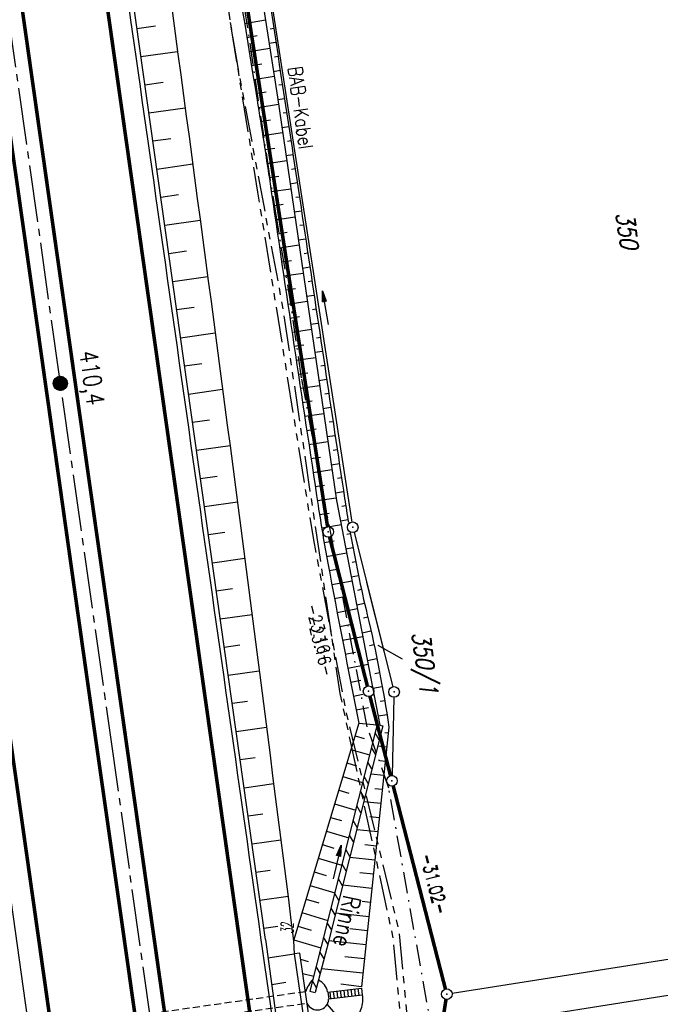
# Model space of a CAD drawing. Extents: x 446457 to 447032, y 444506 to 445688.
# Tile 29 of 83: x 446778 to 446869, y 444734 to 444872. Entities that reach past the tile are written whole.
import ezdxf

# ---------------------------------------------------------------- set-up
doc = ezdxf.new("R2010")
doc.units = 0
doc.header["$LTSCALE"] = 2
doc.header["$MEASUREMENT"] = 0
for name, pattern in [('ACHSE', [5.5, 4, -0.5, 0.5, -0.5]), ('AUSGEZOGEN', [0]), ('BAB-FM2', [2.6, 1.5, -0.5, 0.1, -0.5]), ('GESTRICHELT', [0.75, 0.5, -0.25]), ('PHANTOMX2', [5, 2.5, -0.5, 0.5, -0.5, 0.5, -0.5])]:
    doc.linetypes.add(name, pattern=pattern)
doc.layers.get('0').update_dxf_attribs({"linetype": 'AUSGEZOGEN'})
for name, color, linetype in [('203-ABSTAND', 8, 'AUSGEZOGEN'), ('203-FLSTNR', 8, 'AUSGEZOGEN'), ('203-GRENZL', 8, 'AUSGEZOGEN'), ('203-GRENZL-BAB', 7, 'AUSGEZOGEN'), ('203-GRENZP', 8, 'AUSGEZOGEN'), ('203-GRENZP-BAB', 7, 'AUSGEZOGEN'), ('204-ABSTAND', 8, 'AUSGEZOGEN'), ('204-FLSTNR', 8, 'AUSGEZOGEN'), ('204-GRENZL', 8, 'AUSGEZOGEN'), ('204-GRENZL-BAB', 7, 'AUSGEZOGEN'), ('204-GRENZP', 8, 'AUSGEZOGEN'), ('204-GRENZP-BAB', 7, 'AUSGEZOGEN'), ('ACHSETOP', 250, 'ACHSE'), ('ANMERKUNG', 7, 'CONTINUOUS'), ('BAB_FM', 5, 'BAB-FM2'), ('BAUWOTOP', 250, 'AUSGEZOGEN'), ('BAUWUTOP', 250, 'GESTRICHELT'), ('BOESCHG', 250, 'AUSGEZOGEN'), ('FBRTOP', 250, 'AUSGEZOGEN'), ('GEBAEUDE', 7, 'AUSGEZOGEN'), ('GRABEN', 250, 'AUSGEZOGEN'), ('HEKT_B', 250, 'CONTINUOUS'), ('Lichtwellenleiter COLT', 46, 'PHANTOMX2'), ('Lichtwellenleiter GLH', 46, 'PHANTOMX2'), ('PFEILTOP', 200, 'AUSGEZOGEN'), ('Rinne', 200, 'CONTINUOUS')]:
    doc.layers.add(name, color=color, linetype=linetype)
doc.styles.add('ROMANS', font='romans.shx', dxfattribs={"width": 0.8})

# ---------------------------------------------------------------- blocks, each defined once
blk = doc.blocks.new('*X15')
at = {"color": 0}
for p, q in [((212.23, 257.39), (213.24, 258.4)), ((212.24, 257.33), (213.31, 258.4)), ((212.24, 257.47), (213.17, 258.4)), ((212.24, 257.26), (213.37, 258.39)), ((212.24, 257.55), (213.09, 258.39)), ((212.25, 257.2), (213.43, 258.38)), ((212.26, 257.63), (213, 258.37)), ((212.27, 257.14), (213.49, 258.37)), ((212.28, 257.09), (213.55, 258.35)), ((212.29, 257.73), (212.9, 258.35)), ((212.3, 257.04), (213.6, 258.33)), ((212.32, 256.99), (213.65, 258.31)), ((212.34, 257.86), (212.78, 258.29)), ((212.35, 256.94), (213.69, 258.29)), ((212.37, 256.9), (213.74, 258.26)), ((212.4, 256.85), (213.78, 258.24)), ((212.43, 256.81), (213.83, 258.21)), ((212.46, 256.77), (213.86, 258.18)), ((212.49, 256.73), (213.9, 258.14)), ((212.53, 256.7), (213.94, 258.11)), ((212.56, 256.66), (213.97, 258.07)), ((212.6, 256.63), (214.01, 258.03)), ((212.64, 256.6), (214.04, 257.99)), ((212.68, 256.57), (214.07, 257.95)), ((212.73, 256.54), (214.09, 257.91)), ((212.77, 256.52), (214.12, 257.86)), ((212.82, 256.49), (214.14, 257.82)), ((212.87, 256.47), (214.16, 257.77)), ((212.92, 256.45), (214.18, 257.72)), ((212.97, 256.44), (214.2, 257.66)), ((213.03, 256.42), (214.21, 257.6)), ((213.09, 256.41), (214.22, 257.54)), ((213.16, 256.41), (214.23, 257.48)), ((213.22, 256.4), (214.23, 257.41)), ((213.3, 256.41), (214.23, 257.34)), ((213.38, 256.41), (214.22, 257.26)), ((213.46, 256.43), (214.2, 257.17)), ((213.56, 256.46), (214.18, 257.07)), ((213.69, 256.51), (214.12, 256.95))]:
    blk.add_line(p, q, dxfattribs=at)
blk = doc.blocks.new('SRMAST2')
at = {"color": 0}
blk.add_circle((0, 0), 0.999, dxfattribs=at)
blk.add_point((0, 0), dxfattribs=at)
blk.add_blockref('*X15', (-213.23, -257.4))
blk = doc.blocks.new('PFEIL2')
at = {"color": 0}
for p, q in [((0.88, 0), (-2.4, -0.01)), ((0.88, -0.27), (0.88, 0.28)), ((0.88, 0.28), (2.43, 0.01)), ((0.91, 0.27), (0.88, 0.26)), ((0.97, 0.26), (0.88, 0.25)), ((1.02, 0.25), (0.88, 0.23)), ((1.07, 0.24), (0.88, 0.21)), ((1.13, 0.23), (0.88, 0.19)), ((1.18, 0.22), (0.88, 0.17)), ((1.24, 0.21), (0.88, 0.15)), ((1.29, 0.21), (0.88, 0.14)), ((1.34, 0.2), (0.88, 0.12)), ((1.4, 0.19), (0.88, 0.1)), ((1.45, 0.18), (0.88, 0.08)), ((1.51, 0.17), (0.88, 0.06)), ((1.56, 0.16), (0.88, 0.04)), ((1.61, 0.15), (0.88, 0.02)), ((1.67, 0.14), (0.88, 0.01)), ((1.72, 0.13), (0.88, -0.01)), ((1.78, 0.12), (0.88, -0.03)), ((1.83, 0.11), (0.88, -0.05)), ((1.88, 0.1), (0.88, -0.07)), ((1.94, 0.09), (0.88, -0.09)), ((2.05, 0.08), (0.88, -0.12)), ((1.99, 0.08), (0.88, -0.11)), ((2.1, 0.07), (0.88, -0.14)), ((2.15, 0.06), (0.88, -0.16)), ((2.21, 0.05), (0.88, -0.18)), ((2.26, 0.04), (0.88, -0.2)), ((2.32, 0.03), (0.88, -0.22)), ((2.37, 0.02), (0.88, -0.23)), ((2.42, 0.01), (0.88, -0.25)), ((2.43, 0.01), (0.88, -0.27))]:
    blk.add_line(p, q, dxfattribs=at)
blk = doc.blocks.new('GST')
at = {"color": 0}
blk.add_circle((0, 0), 0.75, dxfattribs=at)
blk.add_point((0, 0), dxfattribs=at)

msp = doc.modelspace()

# ---------------------------------------------------------------- hatches: boundary and pattern name
at = {"layer": 'PFEILTOP'}
h = msp.add_hatch(dxfattribs=at)
h.set_pattern_fill('_USER', color=256, scale=1.5, angle=45, style=0, pattern_type=0)
h.set_pattern_definition([(300.8535, (446826.316, 444760.6508), (1.28772, 0.76927), [])])
h.paths.add_polyline_path([(446819.12, 444735.52), (446819.89, 444735.32), (446821.51, 444741.59), (446829.4, 444772.89), (446828.62, 444773.08), (446820.74, 444741.79)])

# ---------------------------------------------------------------- linework, layer by layer
at = {"layer": '203-GRENZL'}
for p, q in [((446806.29, 444923.12), (446825.06, 444801.6)), ((446825.35, 444800.13), (446830.81, 444778.4)), ((446830.97, 444776.92), (446830.71, 444765.89)), ((446839.16, 444735.22), (446931.65, 444749.85)), ((446838.37, 444730.03), (446932.48, 444744.91))]:
    msp.add_line(p, q, dxfattribs=at)
at = {"layer": '203-GRENZL-BAB', "const_width": 0.5, "flags": 128}
for points in [[(446780.77, 445065.27), (446821.62, 444800.95)], [(446821.91, 444799.48), (446827.23, 444778.49)], [(446827.6, 444777.03), (446830.5, 444765.87)], [(446830.88, 444764.41), (446838.23, 444735.83)], [(446838.31, 444734.36), (446837.74, 444730.65)]]:
    msp.add_lwpolyline(points, dxfattribs=at)
at = {"layer": '204-FLSTNR'}
msp.add_line((446832.19, 444782.3), (446828.76, 444784.23), dxfattribs=at)
at = {"layer": '204-GRENZL'}
for p, q in [((446827.12, 444793.08), (446830.81, 444778.4)), ((446830.97, 444776.92), (446830.71, 444765.89)), ((446839.16, 444735.22), (446931.65, 444749.85)), ((446838.37, 444730.03), (446932.48, 444744.91))]:
    msp.add_line(p, q, dxfattribs=at)
at = {"layer": '204-GRENZL-BAB', "const_width": 0.5, "flags": 128}
for points in [[(446823.66, 444792.59), (446827.23, 444778.49)], [(446827.6, 444777.03), (446830.5, 444765.87)], [(446830.88, 444764.41), (446838.23, 444735.83)], [(446838.31, 444734.36), (446837.74, 444730.65)]]:
    msp.add_lwpolyline(points, dxfattribs=at)
at = {"layer": 'ACHSETOP', "color": 0}
msp.add_lwpolyline([(446727.83, 445217.17), (446745.37, 445093.41), (446759.4, 444994.4), (446773.44, 444895.39), (446790.98, 444771.62), (446808.52, 444647.86), (446822.55, 444548.85), (446824.48, 444535.24)], dxfattribs=at)
at = {"layer": 'BAB_FM'}
msp.add_lwpolyline([(446862.62, 444540.65), (446859.27, 444575.35), (446851.6, 444624.75), (446843.34, 444674.07), (446841.63, 444688.48), (446841.23, 444691.45), (446837.45, 444723.75), (446830.25, 444764.13), (446827.21, 444772.77), (446827.21, 444772.77), (446817.95, 444821.93), (446816.5, 444832.07), (446814.41, 444844.56), (446813.44, 444850.64), (446810.13, 444872.9), (446796.62, 444958.13), (446794.7, 444970.14), (446787.28, 445019.58), (446781.51, 445054.49), (446775.97, 445090.7)], dxfattribs=at)
at = {"layer": 'BAUWOTOP'}
for p, q in [((446817.7, 444740.89), (446816.92, 444740.77)), ((446816.92, 444740.77), (446818.75, 444728.17)), ((446819.55, 444728.27), (446817.7, 444740.89))]:
    msp.add_line(p, q, dxfattribs=at)
at = {"layer": 'BAUWUTOP'}
for p, q in [((446818.5, 444735.43), (446775.55, 444729.33)), ((446775.77, 444727.84), (446818.74, 444733.83))]:
    msp.add_line(p, q, dxfattribs=at)
at = {"layer": 'BOESCHG'}
for p, q in [((446809.93, 444871.84), (446812.86, 444872.32)), ((446797.36, 444871.44), (446794.77, 444871.07)), ((446809.93, 444871.84), (446809.94, 444871.84)), ((446813.55, 444871.08), (446814.04, 444871.16)), ((446810.26, 444869.87), (446811.71, 444870.11)), ((446810.26, 444869.87), (446810.26, 444869.87)), ((446810.58, 444867.89), (446813.48, 444868.37)), ((446810.58, 444867.89), (446810.58, 444867.89)), ((446813.37, 444869.03), (446814.34, 444869.18)), ((446800.5, 444867.84), (446795.33, 444867.11)), ((446814.16, 444867.13), (446814.65, 444867.2)), ((446810.9, 444865.92), (446812.34, 444866.16)), ((446810.9, 444865.92), (446810.9, 444865.92)), ((446813.99, 444865.08), (446814.95, 444865.23)), ((446811.22, 444863.95), (446814.09, 444864.41)), ((446811.22, 444863.95), (446811.22, 444863.95)), ((446798.46, 444863.52), (446795.89, 444863.15)), ((446814.77, 444863.18), (446815.25, 444863.25)), ((446811.54, 444861.97), (446812.97, 444862.21)), ((446811.54, 444861.97), (446811.54, 444861.97)), ((446814.6, 444861.13), (446815.55, 444861.27)), ((446801.57, 444859.91), (446796.44, 444859.19)), ((446811.86, 444860), (446814.7, 444860.46)), ((446811.86, 444860), (446811.86, 444860)), ((446812.18, 444858.02), (446813.59, 444858.25)), ((446815.37, 444859.22), (446815.85, 444859.3)), ((446812.18, 444858.02), (446812.18, 444858.02)), ((446815.18, 444857.17), (446816.16, 444857.32)), ((446799.55, 444855.59), (446797, 444855.23)), ((446812.49, 444856.05), (446815.28, 444856.48)), ((446812.49, 444856.05), (446812.49, 444856.05)), ((446812.8, 444854.07), (446814.18, 444854.28)), ((446812.8, 444854.07), (446812.8, 444854.07)), ((446815.96, 444855.27), (446816.46, 444855.34)), ((446815.76, 444853.21), (446816.76, 444853.36)), ((446802.63, 444851.99), (446797.56, 444851.27)), ((446813.1, 444852.09), (446815.86, 444852.51)), ((446813.1, 444852.09), (446813.1, 444852.09)), ((446816.55, 444851.31), (446817.05, 444851.39)), ((446813.39, 444850.12), (446814.77, 444850.32)), ((446813.39, 444850.12), (446813.39, 444850.12)), ((446813.69, 444848.14), (446816.45, 444848.54)), ((446816.34, 444849.26), (446817.35, 444849.41)), ((446800.64, 444847.67), (446798.12, 444847.31)), ((446813.69, 444848.14), (446813.69, 444848.14)), ((446817.14, 444847.35), (446817.65, 444847.43)), ((446813.98, 444846.16), (446815.36, 444846.36)), ((446813.98, 444846.16), (446813.98, 444846.16)), ((446814.27, 444844.18), (446817.02, 444844.59)), ((446816.92, 444845.3), (446817.95, 444845.45)), ((446803.69, 444844.06), (446798.68, 444843.35)), ((446814.27, 444844.18), (446814.27, 444844.18)), ((446817.73, 444843.4), (446818.24, 444843.47)), ((446814.56, 444842.2), (446815.94, 444842.41)), ((446814.56, 444842.2), (446814.56, 444842.2)), ((446814.86, 444840.22), (446817.6, 444840.63)), ((446814.86, 444840.22), (446814.86, 444840.22)), ((446817.5, 444841.34), (446818.54, 444841.5)), ((446801.73, 444839.74), (446799.24, 444839.39)), ((446818.31, 444839.44), (446818.83, 444839.52)), ((446815.15, 444838.25), (446816.52, 444838.45)), ((446815.15, 444838.25), (446815.15, 444838.25)), ((446818.08, 444837.38), (446819.13, 444837.54)), ((446804.75, 444836.13), (446799.8, 444835.43)), ((446815.44, 444836.27), (446818.18, 444836.67)), ((446815.44, 444836.27), (446815.44, 444836.27)), ((446818.9, 444835.48), (446819.43, 444835.56)), ((446815.74, 444834.29), (446817.1, 444834.49)), ((446815.74, 444834.29), (446815.74, 444834.29)), ((446818.66, 444833.43), (446819.72, 444833.58)), ((446816.03, 444832.31), (446818.76, 444832.72)), ((446816.03, 444832.31), (446816.03, 444832.31)), ((446802.81, 444831.81), (446800.36, 444831.47)), ((446816.32, 444830.33), (446817.69, 444830.54)), ((446819.48, 444831.53), (446820.02, 444831.61)), ((446816.32, 444830.33), (446816.33, 444830.33)), ((446819.24, 444829.47), (446820.31, 444829.63)), ((446805.8, 444828.2), (446800.92, 444827.51)), ((446816.62, 444828.35), (446819.34, 444828.76)), ((446816.62, 444828.35), (446816.62, 444828.35)), ((446816.91, 444826.38), (446818.27, 444826.58)), ((446816.91, 444826.38), (446816.92, 444826.38)), ((446820.07, 444827.57), (446820.61, 444827.65)), ((446819.82, 444825.51), (446820.91, 444825.67)), ((446803.9, 444823.89), (446801.47, 444823.55)), ((446817.21, 444824.4), (446819.92, 444824.8)), ((446817.21, 444824.4), (446817.21, 444824.4)), ((446820.66, 444823.61), (446821.2, 444823.7)), ((446817.51, 444822.42), (446818.86, 444822.62)), ((446817.51, 444822.42), (446817.51, 444822.42)), ((446817.8, 444820.44), (446820.5, 444820.85)), ((446820.4, 444821.55), (446821.5, 444821.72)), ((446806.84, 444820.26), (446802.03, 444819.58)), ((446817.8, 444820.44), (446817.8, 444820.44)), ((446821.24, 444819.66), (446821.8, 444819.74)), ((446818.1, 444818.46), (446819.45, 444818.67)), ((446818.1, 444818.46), (446818.1, 444818.46)), ((446818.4, 444816.49), (446821.08, 444816.89)), ((446820.98, 444817.59), (446822.1, 444817.76)), ((446804.98, 444815.96), (446802.59, 444815.62)), ((446818.4, 444816.49), (446818.4, 444816.49)), ((446821.83, 444815.7), (446822.39, 444815.78)), ((446818.69, 444814.51), (446820.03, 444814.71)), ((446818.69, 444814.51), (446818.69, 444814.51)), ((446821.56, 444813.64), (446822.69, 444813.81)), ((446818.99, 444812.53), (446821.66, 444812.93)), ((446818.99, 444812.53), (446818.99, 444812.53)), ((446807.89, 444812.33), (446803.15, 444811.66)), ((446822.42, 444811.74), (446822.99, 444811.83)), ((446819.29, 444810.55), (446820.62, 444810.75)), ((446819.29, 444810.55), (446819.29, 444810.55)), ((446822.14, 444809.68), (446823.29, 444809.85)), ((446819.59, 444808.58), (446822.24, 444808.98)), ((446819.59, 444808.58), (446819.59, 444808.58)), ((446806.06, 444808.03), (446803.71, 444807.7)), ((446823.01, 444807.79), (446823.59, 444807.87)), ((446819.89, 444806.6), (446821.21, 444806.8)), ((446819.89, 444806.6), (446819.89, 444806.6)), ((446822.72, 444805.72), (446823.89, 444805.9)), ((446808.92, 444804.4), (446804.27, 444803.74)), ((446820.19, 444804.62), (446822.82, 444805.02)), ((446820.19, 444804.62), (446820.19, 444804.62)), ((446820.49, 444802.64), (446821.83, 444802.85)), ((446823.62, 444803.83), (446824.19, 444803.92)), ((446820.49, 444802.64), (446820.49, 444802.64)), ((446823.43, 444801.77), (446824.51, 444801.94)), ((446807.13, 444800.11), (446804.83, 444799.78)), ((446820.81, 444800.67), (446820.81, 444800.67)), ((446820.84, 444800.8), (446823.59, 444801.26)), ((446824.33, 444799.88), (446824.84, 444799.97)), ((446821.14, 444798.7), (446822.54, 444798.94)), ((446821.14, 444798.7), (446821.14, 444798.7)), ((446821.49, 444796.73), (446824.31, 444797.24)), ((446824.2, 444797.82), (446825.2, 444798.01)), ((446809.95, 444796.46), (446805.39, 444795.82)), ((446821.49, 444796.73), (446821.5, 444796.73)), ((446825.08, 444795.94), (446825.58, 444796.04)), ((446821.86, 444794.76), (446823.27, 444795.03)), ((446821.86, 444794.76), (446821.86, 444794.76)), ((446822.23, 444792.8), (446825.07, 444793.33)), ((446824.96, 444793.87), (446825.98, 444794.08)), ((446808.21, 444792.18), (446805.95, 444791.86)), ((446822.23, 444792.8), (446822.23, 444792.8)), ((446825.87, 444792.01), (446826.4, 444792.13)), ((446822.6, 444790.83), (446824.03, 444791.1)), ((446822.6, 444790.83), (446822.6, 444790.83)), ((446822.98, 444788.87), (446825.83, 444789.41)), ((446822.98, 444788.87), (446822.98, 444788.87)), ((446825.73, 444789.92), (446826.84, 444790.17)), ((446810.98, 444788.53), (446806.51, 444787.9)), ((446826.7, 444788.09), (446827.29, 444788.23)), ((446823.36, 444786.9), (446824.78, 444787.18)), ((446823.36, 444786.9), (446823.36, 444786.9)), ((446826.49, 444786), (446827.74, 444786.28)), ((446823.73, 444784.94), (446826.59, 444785.49)), ((446823.73, 444784.94), (446823.74, 444784.94)), ((446809.28, 444784.25), (446807.06, 444783.94)), ((446827.52, 444784.19), (446828.17, 444784.33)), ((446824.12, 444782.98), (446825.54, 444783.25)), ((446824.12, 444782.98), (446824.12, 444782.98)), ((446827.24, 444782.1), (446828.58, 444782.37)), ((446812.01, 444780.6), (446807.62, 444779.98)), ((446824.5, 444781.01), (446827.35, 444781.57)), ((446824.5, 444781.01), (446824.5, 444781.01)), ((446824.88, 444779.05), (446826.31, 444779.33)), ((446828.29, 444780.28), (446828.97, 444780.41)), ((446824.88, 444779.05), (446824.88, 444779.05)), ((446828, 444778.2), (446829.33, 444778.44)), ((446825.27, 444777.09), (446826.59, 444777.35)), ((446825.27, 444777.09), (446825.27, 444777.09)), ((446829.03, 444776.36), (446829.68, 444776.47)), ((446810.35, 444776.32), (446808.18, 444776.02)), ((446825.66, 444775.13), (446827.37, 444775.47)), ((446825.66, 444775.13), (446825.66, 444775.13)), ((446828.76, 444774.3), (446830, 444774.5)), ((446813.02, 444772.66), (446808.74, 444772.06)), ((446826.03, 444773.28), (446828.62, 444773.05)), ((446825.49, 444771.49), (446826.76, 444771.11)), ((446829.69, 444771.97), (446830.19, 444771.92)), ((446824.92, 444769.58), (446827.54, 444768.79)), ((446828.69, 444770.07), (446829.98, 444769.93)), ((446811.42, 444768.39), (446809.3, 444768.09)), ((446824.34, 444767.66), (446825.7, 444767.25)), ((446828.98, 444768.03), (446829.77, 444767.94)), ((446823.77, 444765.75), (446826.56, 444764.91)), ((446827.7, 444766.15), (446829.55, 444765.95)), ((446814.04, 444764.72), (446809.86, 444764.13)), ((446828.28, 444764.08), (446829.34, 444763.96)), ((446823.2, 444763.83), (446824.63, 444763.4)), ((446822.62, 444761.91), (446825.59, 444761.02)), ((446826.71, 444762.23), (446829.13, 444761.98)), ((446812.48, 444760.46), (446810.42, 444760.17)), ((446822.05, 444760), (446823.57, 444759.54)), ((446827.57, 444760.13), (446828.92, 444759.99)), ((446821.47, 444758.08), (446824.61, 444757.14)), ((446825.73, 444758.31), (446828.71, 444758)), ((446815.05, 444756.79), (446810.98, 444756.21)), ((446820.9, 444756.17), (446822.51, 444755.68)), ((446826.87, 444756.18), (446828.5, 444756.01)), ((446820.32, 444754.25), (446823.63, 444753.26)), ((446824.74, 444754.4), (446828.29, 444754.02)), ((446813.54, 444752.54), (446811.54, 444752.25)), ((446819.75, 444752.34), (446821.44, 444751.83)), ((446826.16, 444752.23), (446828.08, 444752.03)), ((446819.17, 444750.42), (446822.65, 444749.38)), ((446823.75, 444750.48), (446827.87, 444750.04)), ((446816.05, 444748.85), (446812.09, 444748.29)), ((446818.6, 444748.5), (446820.38, 444747.97)), ((446826.51, 444748.18), (446827.65, 444748.05)), ((446818.02, 444746.59), (446821.67, 444745.49)), ((446822.76, 444746.56), (446827.44, 444746.06)), ((446814.6, 444744.61), (446812.65, 444744.33)), ((446817.45, 444744.67), (446819.32, 444744.11)), ((446824.75, 444744.34), (446827.23, 444744.08)), ((446816.87, 444742.76), (446820.69, 444741.61)), ((446821.78, 444742.64), (446827.02, 444742.09)), ((446813.23, 444740.2), (446816.92, 444740.79)), ((446824.04, 444740.39), (446826.81, 444740.1)), ((446817.83, 444740.01), (446818.9, 444739.72)), ((446818.12, 444738.01), (446819.67, 444737.65)), ((446820.77, 444738.73), (446826.6, 444738.11)), ((446813.75, 444736.47), (446815.74, 444736.78)), ((446826.39, 444736.12), (446823.5, 444736.49)), ((446824.72, 444730.05), (446821.59, 444733.7))]:
    msp.add_line(p, q, dxfattribs=at)
at = {"layer": 'BOESCHG', "flags": 128}
for points in [[(446812.87, 444742.8), (446764.85, 445083.06), (446755.22, 445150.22), (446744.69, 445225.24), (446736.6, 445281.21), (446730.54, 445323.47), (446727.88, 445342.35)], [(446830.27, 444772.72), (446826.39, 444736.12)]]:
    msp.add_lwpolyline(points, dxfattribs=at)
msp.add_lwpolyline([(446735.72, 445326.63, 0.001988), (446736.2, 445319.62, 0.009459), (446736.33, 445318.15, 0.001002), (446739.77, 445287.42, 0.005836), (446740.44, 445282.15, 0.000666), (446743.82, 445257.86, -0.000502), (446748.32, 445225.6, -0.000545), (446754.54, 445180.36, 0.000824), (446758.66, 445150.44, 0.004465), (446759.22, 445146.68, -0.000268), (446769.05, 445084.22, -0.004141), (446792.16, 444928.42, -0.00348), (446816.83, 444742.62)], format="xyb", dxfattribs=at)
at = {"layer": 'BOESCHG'}
for points in [[(446748.27, 445283.21, 0.000643), (446754.97, 445239.46, -0.002222), (446756.86, 445226.8, -0.000618), (446762.55, 445187.37, -0.000719), (446767.34, 445153.47, -0.003844), (446771.47, 445122.21, 0.003665), (446775.79, 445089.42, 0.010315), (446781.79, 445051.97, -0.008829), (446788.94, 445008.23, -0.006644), (446792.99, 444977.48, 0.011117), (446795.57, 444959.12, 0.000886), (446798.82, 444939.47, -0.000737), (446802.73, 444915.86, -0.00018), (446807.04, 444889.57, -0.000166), (446811.69, 444861.04, -0.003767), (446813.53, 444849.23, 0.000983), (446820.29, 444803.94, 0.008725), (446821.66, 444795.82, 0.003132), (446826.03, 444773.28)], [(446806.1, 444923.02, -0.000191), (446807.03, 444916.98, -0.000251), (446808.11, 444909.96, -0.000036), (446815.52, 444861.49, -0.000848), (446818.42, 444842.31, 0.000435), (446824.03, 444804.9, 0.004309), (446824.57, 444801.53, -0.021752)], [(446824.82, 444800.09, 0.014892), (446827.21, 444788.55, -0.021752), (446830.27, 444772.72, -0.120415)], [(446812.87, 444742.8), (446814.78, 444729.06), (446816.01, 444720.29, 0.004485), (446817.9, 444707.57, 0.00326), (446820.46, 444691.99)], [(446826.52, 444734.94, -0.003534), (446826.53, 444734.8, -0.110594), (446826.23, 444732.74, -0.074092), (446824.72, 444730.05, -0.13949), (446823.3, 444729.01, -0.145919), (446819.48, 444728.75)]]:
    msp.add_lwpolyline(points, format="xyb", dxfattribs=at)
msp.add_lwpolyline([(446826.03, 444773.28), (446816.83, 444742.62), (446816.92, 444740.77)], dxfattribs=at)
msp.add_arc((446820.19, 444734.46), 1.59, 203.2947, 357.8833, dxfattribs=at)
at = {"layer": 'FBRTOP', "const_width": 0.5}
for points in [[(446727.61, 445203.66, 0.000005), (446731.55, 445175.83, 0.000006)], [(446734.44, 445155.44, 0.000005), (446738.34, 445127.87, 0.000006), (446741.35, 445106.67, 0.000262)], [(446741.69, 445219.14, -0.000001), (446752.97, 445139.57, -0.000002), (446759.23, 445095.37), (446773.27, 444996.36), (446787.3, 444897.35, -0.000001), (446796.07, 444835.47, 0.000001), (446804.84, 444773.59, 0.000003), (446813.61, 444711.71, -0.000002), (446822.38, 444649.83, -0.000001), (446829.4, 444600.32, 0.000001), (446836.41, 444550.82, 0.000001), (446838.34, 444537.21, -0.000003)], [(446713.97, 445215.21, -0.000001), (446725.24, 445135.65, -0.000002), (446731.51, 445091.44), (446745.54, 444992.43), (446759.58, 444893.42, -0.000001), (446768.35, 444831.54, 0.000001), (446777.12, 444769.66, 0.000003), (446785.89, 444707.78, -0.000002), (446794.66, 444645.9, -0.000001), (446801.68, 444596.39, 0.000001), (446808.69, 444546.89, 0.000001), (446810.62, 444533.28, -0.000003)], [(446769.38, 444909.08, 0.000143), (446772.83, 444884.71, 0.000117), (446776.4, 444859.65, -0.00009), (446779.96, 444834.59, -0.000035), (446781.73, 444822.09, -0.000036), (446783.44, 444810.04, -0.000285), (446784.88, 444799.82, 0.000197), (446786.97, 444785, 0.000526), (446790.16, 444762.56, -0.000443), (446793.96, 444735.9, -0.000393), (446797.87, 444708.16, 0.000518), (446800.84, 444687.14, 0.000013), (446804.38, 444662.22, 0.000014), (446807.84, 444637.9, 0.000003), (446809.64, 444625.26, 0.000005), (446810.73, 444617.58, 0.000318)]]:
    msp.add_lwpolyline(points, format="xyb", dxfattribs=at)
at = {"layer": 'FBRTOP', "const_width": 0.5, "flags": 128}
msp.add_lwpolyline([(446675.46, 445601.14, -0.000029), (446678.25, 445581.62, -0.000083), (446679.22, 445574.8), (446686.23, 445525.58, -0.000461), (446689.72, 445500.85, 0.000412), (446693.21, 445476.12, 0.000274), (446696.65, 445451.98, -0.000308), (446700.09, 445427.84, -0.000041), (446704.16, 445399.13, -0.000053), (446707.34, 445376.68, -0.000068), (446710.75, 445352.56, 0.000201), (446714.16, 445328.44, 0.000066), (446717.77, 445303.04, -0.000029), (446721.37, 445277.64, -0.000013), (446726.04, 445244.73, -0.000025), (446728.41, 445227.99, -0.000188), (446731.78, 445204.22, 0.000116), (446735.14, 445180.44, 0.000098), (446738.6, 445156.01, -0.000125), (446742.07, 445131.57, -0.00007), (446745.54, 445107, 0.000053), (446749.01, 445082.43, 0.000033), (446753.82, 445048.45, 0.00007), (446756.1, 445032.39, 0.000049), (446757.1, 445025.34, 0.000008), (446763.02, 444983.7, 0.000035), (446769.86, 444935.6, 0.000241), (446770.85, 444928.66, 0.000398), (446771.04, 444927.39, -0.000146), (446771.22, 444926.12, -0.001113), (446773.4, 444910.74, 0.00067), (446776.99, 444885.18), (446784.08, 444835.29, -0.000024), (446786.4, 444818.9, -0.000012), (446791.08, 444785.97)], format="xyb", dxfattribs=at)
at = {"layer": 'FBRTOP'}
msp.add_lwpolyline([(446744.66, 445219.56, -0.000001), (446755.94, 445140, -0.000002), (446762.2, 445095.79), (446776.24, 444996.78), (446790.27, 444897.77, -0.000001), (446799.04, 444835.89, 0.000001), (446807.81, 444774.01, 0.000003), (446816.58, 444712.13, -0.000002), (446825.35, 444650.25, -0.000001), (446832.37, 444600.74, 0.000001), (446839.38, 444551.24, 0.000001), (446841.31, 444537.63, -0.000003)], format="xyb", dxfattribs=at)
at = {"layer": 'FBRTOP', "flags": 128}
msp.add_lwpolyline([(446751.09, 444930.99), (446751.89, 444925.27), (446754.57, 444906.36), (446757.96, 444882.4), (446761.59, 444856.95), (446765.06, 444832.37), (446768.58, 444807.74), (446772.06, 444782.96), (446775.57, 444758.45), (446779.03, 444733.88), (446782.51, 444709.25), (446784.24, 444696.93), (446786.02, 444684.55), (446787.78, 444672.22), (446789.51, 444659.87), (446791.25, 444647.58), (446793, 444635.18), (446794.78, 444622.9), (446796.52, 444610.49), (446798.31, 444598.21), (446800.05, 444585.9), (446801.54, 444575.4), (446805.28, 444548.9), (446807.03, 444536.59), (446807.57, 444532.84)], dxfattribs=at)
at = {"layer": 'FBRTOP', "const_width": 0.5, "flags": 128}
for points in [[(446791.08, 444785.97), (446798.07, 444736.7)], [(446798.07, 444736.7), (446804.96, 444687.82), (446811.93, 444638.76), (446814.87, 444618.17)]]:
    msp.add_lwpolyline(points, dxfattribs=at)
at = {"layer": 'GEBAEUDE'}
for p, q in [((446821.66, 444735.4), (446826.4, 444735.96)), ((446821.66, 444735.4), (446821.78, 444734.41)), ((446826.52, 444734.96), (446821.78, 444734.41)), ((446821.93, 444735.43), (446822.05, 444734.44)), ((446822.43, 444735.49), (446822.54, 444734.5)), ((446822.92, 444735.55), (446823.04, 444734.56)), ((446823.42, 444735.61), (446823.54, 444734.61)), ((446823.92, 444735.67), (446824.03, 444734.67)), ((446824.41, 444735.72), (446824.53, 444734.73)), ((446824.91, 444735.78), (446825.03, 444734.79)), ((446825.41, 444735.84), (446825.52, 444734.85)), ((446825.9, 444735.9), (446826.02, 444734.91)), ((446826.4, 444735.96), (446826.52, 444734.96))]:
    msp.add_line(p, q, dxfattribs=at)
at = {"layer": 'GRABEN', "flags": 128}
msp.add_lwpolyline([(446778.56, 445090.02), (446791.34, 445009.22), (446799.26, 444959.75), (446805.92, 444916.86), (446814.56, 444861.44), (446822.88, 444804.62), (446829.01, 444772.98)], dxfattribs=at)
at = {"layer": 'GRABEN'}
for centre, radius, start, end in [((446823.63, 444733.54), 5.46, 138.428, 159.8214), ((446819.32, 444734.93), 2.37, 11.9884, 64.5648)]:
    msp.add_arc(centre, radius, start, end, dxfattribs=at)
at = {"layer": 'Lichtwellenleiter COLT', "flags": 128}
msp.add_lwpolyline([(446692.79, 445662.92), (446697.62, 445626.43), (446699.51, 445610.08), (446701.12, 445599.89), (446704.49, 445583.96), (446719.08, 445473.01), (446719.08, 445473.01), (446725.29, 445429.53), (446728.5, 445410.35), (446733.92, 445373.24), (446741.48, 445318.19), (446755.13, 445225.19), (446765.26, 445151.35), (446774.25, 445084.41), (446787.82, 445002.89), (446798.85, 444928.12), (446811.77, 444848.06), (446819.62, 444799.09), (446824.24, 444774.74), (446831.69, 444743.96), (446835.9, 444698.3), (446836.65, 444687.9), (446840.11, 444664.74), (446852.61, 444581.42), (446856, 444543), (446856.31, 444539.75)], dxfattribs=at)
at = {"layer": 'Lichtwellenleiter GLH', "flags": 128}
msp.add_lwpolyline([(446692.94, 445662.94), (446694.76, 445648.46), (446697.71, 445624.4), (446702.7, 445593.48), (446704.09, 445590.87), (446705.66, 445578.53), (446706.26, 445574.61), (446706.21, 445571.31), (446708.38, 445551.21), (446713.04, 445519.31), (446713.04, 445519.31), (446719.28, 445473.79), (446728.19, 445417.62), (446732.74, 445387.49), (446735.53, 445360.55), (446742.41, 445313.69), (446743.03, 445308.81), (446745.08, 445297.27), (446749.13, 445269.89), (446754.57, 445230.23), (446757.91, 445205.3), (446757.91, 445205.3), (446757.91, 445205.3), (446766.68, 445145.04), (446770.44, 445116.72), (446772.74, 445096.87), (446773.12, 445091.67), (446774.79, 445079.57), (446778.01, 445063.4), (446784.57, 445023.53), (446787.82, 445002.89), (446794.7, 444957.79), (446799.77, 444924.04), (446798.85, 444928.12), (446803.48, 444899.29), (446808.63, 444867.55), (446815.33, 444831.65), (446823.36, 444777.47), (446830.86, 444742.9), (446833.85, 444709.52), (446836.82, 444691.23), (446838.95, 444675.64), (446841.52, 444660), (446846.05, 444625.75), (446849.99, 444600.7), (446854.15, 444573.8), (446856, 444550.23), (446856.77, 444539.82)], dxfattribs=at)
at = {"layer": 'Rinne', "flags": 128}
for points in [[(446828.62, 444773.08), (446820.74, 444741.79), (446819.12, 444735.52)], [(446829.4, 444772.89), (446821.51, 444741.59), (446819.89, 444735.32)], [(446828.62, 444773.08), (446829.4, 444772.89)], [(446819.12, 444735.52), (446819.89, 444735.32)]]:
    msp.add_lwpolyline(points, dxfattribs=at)

# ---------------------------------------------------------------- block references
at = {"layer": '203-GRENZP', "rotation": 278.0670990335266}
for p in [(446825.17, 444800.86), (446830.99, 444777.67)]:
    msp.add_blockref('GST', p, dxfattribs=at)
at = {"layer": '203-GRENZP-BAB', "rotation": 278.0670990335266}
for p in [(446821.73, 444800.21), (446827.41, 444777.76), (446830.69, 444765.14), (446838.42, 444735.1)]:
    msp.add_blockref('GST', p, dxfattribs=at)
at = {"layer": '204-GRENZP', "rotation": 278.0670990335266}
msp.add_blockref('GST', (446830.99, 444777.67), dxfattribs=at)
at = {"layer": '204-GRENZP-BAB', "rotation": 278.0670990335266}
for p in [(446827.41, 444777.76), (446830.69, 444765.14), (446838.42, 444735.1)]:
    msp.add_blockref('GST', p, dxfattribs=at)
at = {"layer": 'HEKT_B'}
msp.add_blockref('SRMAST2', (446783.96, 444821.13), dxfattribs=at)
at = {"layer": 'PFEILTOP'}
for p, rotation in [((446821.31, 444831.78), 99.58747373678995), ((446822.97, 444753.7), 76.3575602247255)]:
    msp.add_blockref('PFEIL2', p, dxfattribs=dict(at, rotation=rotation))

# ---------------------------------------------------------------- texts
at = {"layer": '203-ABSTAND', "char_height": 1.8, "attachment_point": 5, "style": 'ROMANS'}
for s, insert, rotation in [('-23.16-', (446820.5, 444785.8), 284.1975), ('-31.02-', (446836.58, 444750.64), 284.4307)]:
    msp.add_mtext(s, dxfattribs=dict(at, insert=insert, rotation=rotation))
at = {"layer": '203-FLSTNR', "style": 'ROMANS', "oblique": 15, "width": 0.8}
msp.add_text('350', height=2.5, rotation=278.0671, dxfattribs=at).set_placement((446862.23, 444845.11))
at = {"layer": '204-ABSTAND', "char_height": 1.8, "attachment_point": 5, "style": 'ROMANS'}
for s, insert, rotation in [('-23.16-', (446820.63, 444784.2), 284.1793), ('-31.02-', (446836.73, 444750.68), 284.4305)]:
    msp.add_mtext(s, dxfattribs=dict(at, insert=insert, rotation=rotation))
at = {"layer": '204-FLSTNR', "style": 'ROMANS', "oblique": 15, "width": 0.8}
msp.add_text('350/1', height=2.5, rotation=278.0671, dxfattribs=at).set_placement((446833.48, 444785.97))
at = {"layer": 'ANMERKUNG', "style": 'ROMANS', "oblique": 7, "width": 0.5}
msp.add_text('32', height=1.8, rotation=90, dxfattribs=at).set_placement((446816.83, 444743.62))
at = {"layer": 'BAB_FM', "style": 'ROMANS', "width": 0.8}
msp.add_text('BAB-Kabel', height=2, rotation=277.7427, dxfattribs=at).set_placement((446816.03, 444865.61))
at = {"layer": 'HEKT_B', "style": 'ROMANS', "width": 0.8}
msp.add_text('410,4', height=2.5, rotation=278.0671, dxfattribs=at).set_placement((446786.66, 444825.56))
at = {"layer": 'Rinne', "style": 'ROMANS', "width": 0.8}
msp.add_text('Rinne', height=2.5, rotation=257.8718, dxfattribs=at).set_placement((446823.91, 444749.19))

doc.saveas('drawing.dxf')
